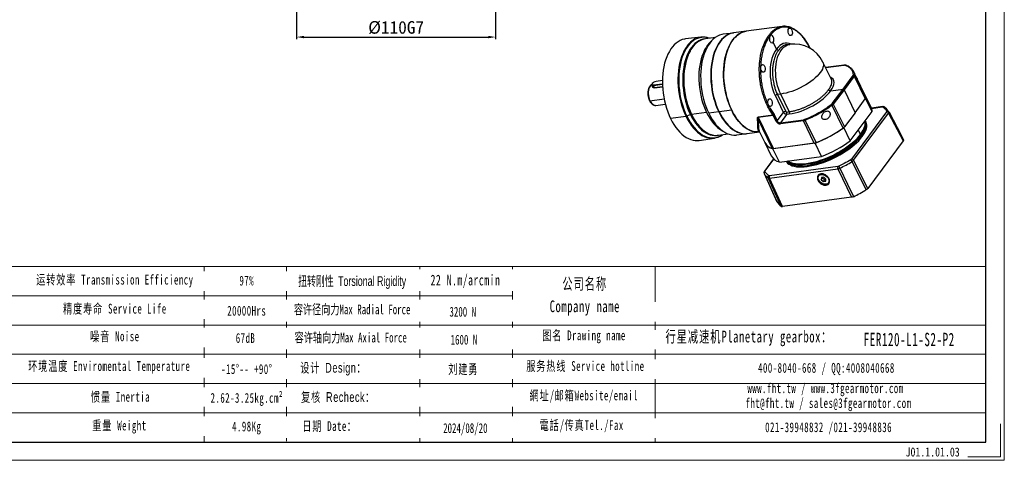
# Model space of a CAD drawing. Header units: millimetres. Extents: x 6153 to 7003, y -664 to -62.
# Tile 6 of 10: x 6459 to 7003, y -664 to -420. Entities that reach past the tile are written whole.
import ezdxf

# ---------------------------------------------------------------- set-up
doc = ezdxf.new("R2010")
doc.units = ezdxf.units.MM
doc.header["$PDSIZE"] = -5
doc.layers.get('0').update_dxf_attribs({"lineweight": 18})
doc.layers.get('Defpoints').update_dxf_attribs({"lineweight": 18})
for name, color, linetype, lineweight in [('6文字层', 3, 'Continuous', 35), ('SLD-0', 7, 'Continuous', 18), ('图框_外框线', 7, 'Continuous', 18), ('尺寸线层', 3, 'Continuous', 18), ('粗实线', 7, 'Continuous', 40)]:
    doc.layers.add(name, color=color, linetype=linetype, lineweight=lineweight)
doc.styles.add('工程字', font='txt')
doc.styles.add('标准', font='txt', dxfattribs={"width": 0.667})
doc.styles.add('样式 1', font='txt', dxfattribs={"width": 0.8})
doc.dimstyles.new('ISO-25', dxfattribs={"dimtxt": 8, "dimasz": 4, "dimexe": 1.25, "dimexo": 0.625, "dimgap": 1.7, "dimtad": 1, "dimtxsty": '工程字', "dimcen": 2, "dimdle": 8, "dimadec": 0, "dimazin": 0, "dimtfac": 1, "dimtmove": 0, "dimatfit": 3, "dimfxl": 1, "dimarcsym": 0})

# ---------------------------------------------------------------- blocks, each defined once
blk = doc.blocks.new('*D16')
at = {"layer": 'Defpoints', "color": 0}
for p in [(6612.05, -393.25), (6722.05, -393.25), (6722.05, -429.36)]:
    blk.add_point(p, dxfattribs=at)
at = {"layer": '尺寸线层', "color": 0, "lineweight": -2}
for p, q in [((6612.05, -393.87), (6612.05, -430.61)), ((6722.05, -393.87), (6722.05, -430.61)), ((6616.05, -429.36), (6718.05, -429.36))]:
    blk.add_line(p, q, dxfattribs=at)
at = {"layer": '尺寸线层', "color": 0}
for points in [[(6616.05, -428.69), (6616.05, -430.03), (6612.05, -429.36)], [(6718.05, -430.03), (6718.05, -428.69), (6722.05, -429.36)]]:
    blk.add_solid(points, dxfattribs=at)
at = {"layer": '尺寸线层', "color": 0, "insert": (6667.05, -424.16), "char_height": 7, "attachment_point": 5, "style": '工程字'}
blk.add_mtext('%%c110G7', dxfattribs=at)
blk = doc.blocks.new('FGR120L1')
at = {"color": 0, "linetype": 'Continuous', "lineweight": 25}
for p, q in [((95.7, 81.6), (81.1, 79.6)), ((137.7, 87.2), (95.7, 81.6)), ((42.7, 74.6), (24.7, 72.5)), ((59.6, 74.2), (47.9, 72.6)), ((52.7, 73.3), (51.9, 73.5)), ((56.1, 71.3), (53.5, 68.6)), ((80.7, 79.5), (68.8, 78)), ((123.7, 76.1), (123.6, 76.3)), ((50.5, 65.2), (53, 67.7)), ((131.2, 60.7), (127.3, 68.7)), ((146.8, 66.2), (143.3, 65.7)), ((143.4, 65.7), (143.3, 65.7)), ((27.9, 54.1), (27.7, 53.7)), ((195.4, 25.1), (185.5, 45.5)), ((210.4, 41.8), (188.7, 38.9)), ((210.1, 41.6), (188.8, 38.7)), ((210.4, 41.8), (210.4, 41.8)), ((212.2, 41.7), (212.2, 41.7)), ((221.2, 34.8), (221.4, 34.5)), ((-2.4, 23.7), (-9.9, 22.7)), ((209.1, 13.6), (220.9, 29.6)), ((222.1, 28.8), (210.3, 12.9)), ((221.5, 34.4), (221.4, 34.5)), ((221.4, 34.5), (221.4, 34.4)), ((222.2, 32.8), (221.5, 34.4)), ((222.1, 28.8), (235, 2.3)), ((235.5, 3.5), (222.5, 30)), ((234.3, 8), (225.8, 25.6)), ((-14.9, 18.6), (-13.6, 16.1)), ((-14.6, 19.9), (-14.8, 19.5)), ((-12.9, 18.6), (-2.4, 20.1)), ((-12.9, 18.1), (-2.4, 19.5)), ((-12.9, 18.6), (-12.9, 18.1)), ((-11.5, 15.2), (-12.9, 18.1)), ((-2.3, 16.5), (-11.7, 15.2)), ((-11.7, 15.2), (-11.5, 15.2)), ((-11.5, 15.2), (-2.3, 16.5)), ((194.6, 11.7), (209.1, 13.6)), ((196.4, -3.3), (209.1, 13.6)), ((210.3, 12.9), (197.6, -4)), ((210.3, 12.9), (223.4, -14.1)), ((-17, 0.1), (-0.5, 2.3)), ((139.4, -13.7), (129.8, 6.1)), ((136.1, 7.9), (132.2, 7.4)), ((132.2, 7.4), (141.9, -12.4)), ((146.1, -12.7), (136.1, 7.9)), ((223.4, -14.1), (235, 2.3)), ((241.9, -7.6), (234.3, 8)), ((235.5, 2.9), (235.2, 2.5)), ((243.1, -12.6), (235.5, 2.9)), ((-10.1, -5.3), (0.9, -3.8)), ((78.7, -11), (64, -12.9)), ((209.1, -31.9), (196.2, -5.4)), ((197.6, -4), (210.6, -30.6)), ((255.5, -6.8), (242.3, -8.6)), ((242.4, -8.9), (255, -7.2)), ((25.2, -18.2), (7.1, -20.8)), ((30.4, -16.2), (26.1, -17.9)), ((30.9, -16.1), (30.4, -16.2)), ((31.4, -15.8), (30.9, -16.1)), ((31.4, -15.8), (31.6, -16)), ((49.3, -13.6), (31.6, -16)), ((63.6, -13), (51.8, -14.6)), ((63.9, -12.8), (63.6, -13)), ((126.6, -56.1), (109.4, -20.7)), ((109.6, -19), (127.2, -16.7)), ((127.3, -16.9), (109.7, -19.2)), ((109.7, -19.2), (127.7, -56.1)), ((130.9, -24.3), (127.3, -16.9)), ((128.4, -16), (132.1, -23.6)), ((132.1, -23.6), (139.4, -13.7)), ((143, -15.9), (135.8, -25.7)), ((135.8, -25.7), (162.7, -22.1)), ((146.1, -15.5), (143, -15.9)), ((143.1, -13.1), (146.1, -12.7)), ((164.9, -22.9), (177.7, -49.1)), ((223.4, -14.1), (210.6, -30.6)), ((217.6, -46.8), (243.1, -12.6)), ((260.1, -13), (219, -68.3)), ((221.4, -69.7), (262.5, -14.4)), ((262.5, -14.4), (279.5, -46.9)), ((279.7, -45.4), (262.9, -13.1)), ((38.6, -27.4), (38.9, -27.7)), ((162.7, -23.5), (135.7, -27.1)), ((175.4, -49.7), (162.7, -23.5)), ((210.4, -30.8), (210.1, -31.3)), ((217.6, -46.8), (210.1, -31.3)), ((226.9, -34.3), (229.4, -39.4)), ((232.6, -34.3), (232.9, -33.8)), ((40.7, -46.4), (58.5, -43.6)), ((63.1, -40.4), (74.7, -38.8)), ((67.4, -35), (70.7, -36.9)), ((84.7, -40), (96.5, -38.4)), ((96.9, -38.3), (111.3, -36.4)), ((111, -35.7), (117.4, -48.9)), ((229.2, -39.9), (229.8, -40.3)), ((229.8, -40.3), (230.5, -41.2)), ((279.8, -45.6), (279.7, -45.4)), ((117.4, -48.9), (125, -64.4)), ((176.5, -49.6), (127, -56.2)), ((134.6, -71.8), (127, -56.2)), ((175.4, -49.7), (127.7, -56.1)), ((184, -65.1), (176.5, -49.6)), ((279.5, -46.9), (238, -102.6)), ((127.7, -68.1), (117.1, -82.4)), ((117.9, -81.9), (128, -68.3)), ((134.6, -71.8), (184, -65.1)), ((203, -77), (123, -87.8)), ((123, -90.5), (203, -79.8)), ((151.2, -73.5), (151.7, -73.7)), ((166.8, -73.9), (166.4, -73.8)), ((203, -79.8), (218.8, -113.1)), ((238, -102.6), (221.4, -69.7)), ((116.7, -84.9), (116.7, -85.1)), ((116.7, -85), (131.6, -118.1)), ((117, -82.5), (117.1, -82.4)), ((138.2, -123.9), (123, -90.5)), ((183.1, -85.6), (183.5, -85.7)), ((183.7, -89.8), (183.5, -92.5)), ((183.5, -92.5), (185.2, -90.2)), ((186.5, -89.4), (183.7, -89.8)), ((185.2, -89.6), (185.2, -90.2)), ((185.2, -90.2), (187.8, -92.5)), ((189.1, -91.7), (186.5, -89.4)), ((188.9, -94.3), (189.1, -91.7)), ((192, -91.3), (192.4, -91.1)), ((180.6, -92.8), (180.5, -92.7)), ((183.5, -92.5), (186.1, -94.7)), ((186.1, -94.7), (187.8, -92.5)), ((186.1, -94.7), (188.9, -94.3)), ((187.8, -92.5), (189.1, -92.3)), ((189.3, -98.9), (189.3, -97.9)), ((218.8, -113.1), (138.2, -123.9))]:
    blk.add_line(p, q, dxfattribs=at)
at = {"color": 0, "linetype": 'Continuous', "lineweight": 25, "flags": 128}
for points in [[(95.7, 81.6), (94.8, 81.4), (92.3, 80.8), (89.8, 79.8), (87.4, 78.5), (85.2, 76.8), (83, 74.8), (80.9, 72.6), (79, 70), (77.3, 67.1), (75.6, 64), (74.2, 60.7), (72.9, 57.1), (71.8, 53.3), (70.9, 49.3), (70.2, 45.2), (69.7, 40.9), (69.4, 36.6), (69.2, 32.1), (69.3, 27.6), (69.6, 23.1), (70.1, 18.5), (70.8, 14), (71.7, 9.6), (72.7, 5.2), (74, 0.9), (75.4, -3.2), (77, -7.3), (78.8, -11.1), (80.6, -14.7), (82.7, -18.1), (84.8, -21.3), (87.1, -24.2), (89.5, -26.8), (91.9, -29.2), (94.4, -31.2), (97, -32.9), (99.6, -34.3), (102.2, -35.4), (104.9, -36.1), (107.5, -36.5), (110.1, -36.5), (111.3, -36.4)], [(78.7, -11), (76.9, -7), (75.3, -2.9), (73.9, 1.3), (72.6, 5.7), (71.5, 10.2), (70.7, 14.8), (70, 19.4), (69.5, 24.1), (69.3, 28.7), (69.3, 33.3), (69.4, 37.8), (69.8, 42.3), (70.4, 46.6), (71.2, 50.8), (72.2, 54.8), (73.4, 58.6), (74.8, 62.1), (76.4, 65.5), (78.1, 68.5), (80, 71.3), (82, 73.8), (84.2, 76), (86.5, 77.8), (88.8, 79.3), (91.3, 80.4), (93.9, 81.2), (95.7, 81.6)], [(24.7, 72.5), (23.3, 72.3), (20.8, 71.7), (18.3, 70.7), (15.9, 69.3), (13.6, 67.7), (11.4, 65.7), (9.4, 63.4), (7.4, 60.8), (5.7, 57.9), (4, 54.8), (2.6, 51.4), (1.3, 47.8), (0.2, 44), (-0.7, 40), (-1.5, 35.9), (-2, 31.6), (-2.3, 27.2), (-2.4, 22.7), (-2.3, 18.2), (-2.1, 13.6), (-1.6, 9), (-0.9, 4.5), (0, 0), (1.1, -4.4), (2.3, -8.7), (3.8, -12.9), (5.4, -17), (7.1, -20.8)], [(47.3, 72.5), (44.9, 72.1), (42.5, 71.4), (40.1, 70.3), (37.8, 68.8), (35.6, 67.1), (33.6, 65), (31.6, 62.6), (29.8, 60), (28.1, 57), (26.7, 53.8), (25.3, 50.4), (24.2, 46.8), (23.2, 43), (22.5, 39), (21.9, 34.8), (21.5, 30.6), (21.3, 26.2), (21.4, 21.8), (21.6, 17.4), (22.1, 13), (22.7, 8.5), (23.5, 4.1), (24.5, -0.2), (25.8, -4.4), (27.1, -8.5), (28.7, -12.4), (30.4, -16.2)], [(47.1, 72.5), (45.4, 72.2), (43, 71.4), (40.6, 70.3), (38.3, 68.9), (36.1, 67.1), (34.1, 65.1), (32.1, 62.7), (30.3, 60), (28.6, 57.1), (27.2, 53.9), (25.8, 50.5), (24.7, 46.8), (23.7, 43), (23, 39), (22.4, 34.9), (22, 30.6), (21.8, 26.3), (21.9, 21.9), (22.1, 17.5), (22.6, 13), (23.2, 8.6), (24, 4.2), (25, -0.1), (26.3, -4.3), (27.6, -8.4), (29.2, -12.3), (30.9, -16.1)], [(47.9, 72.6), (46.2, 72.3), (43.7, 71.5), (41.3, 70.4), (39, 69), (36.9, 67.3), (34.8, 65.2), (32.8, 62.8), (31, 60.1), (29.4, 57.2), (27.9, 54), (26.6, 50.6), (25.4, 46.9), (24.5, 43.1), (23.7, 39.1), (23.1, 35), (22.7, 30.7), (22.6, 26.4), (22.6, 22), (22.8, 17.6), (23.3, 13.1), (23.9, 8.7), (24.7, 4.3), (25.8, 0), (27, -4.2), (28.4, -8.3), (29.9, -12.2), (31.6, -16)], [(51.9, 73.5), (51.9, 73.5), (49.2, 74.2), (46.5, 74.5), (43.9, 74.4), (41.2, 74), (38.7, 73.2), (36.2, 72.1), (33.8, 70.6), (31.5, 68.7), (29.4, 66.6), (27.4, 64.1)], [(68.8, 78), (67, 77.6), (64.4, 76.8), (61.9, 75.7), (59.5, 74.2), (57.2, 72.3), (55.1, 70.2), (53, 67.7)], [(80.9, 79.6), (78.8, 79.2), (76.2, 78.4), (73.8, 77.3), (71.4, 75.8), (69.1, 73.9), (66.9, 71.8), (64.9, 69.3), (63, 66.5), (61.3, 63.4), (59.7, 60.1), (58.3, 56.5), (57.1, 52.7), (56.1, 48.7), (55.3, 44.6), (54.7, 40.3), (54.3, 35.8), (54.2, 31.3), (54.2, 26.7), (54.4, 22.1), (54.9, 17.4), (55.6, 12.8), (56.4, 8.2), (57.5, 3.7), (58.8, -0.7), (60.2, -4.9), (61.8, -9.1), (63.6, -13)], [(81.1, 79.6), (79.2, 79.3), (76.6, 78.5), (74.2, 77.3), (71.8, 75.8), (69.5, 74), (67.3, 71.8), (65.3, 69.3), (63.4, 66.6), (61.7, 63.5), (60.1, 60.2), (58.7, 56.6), (57.5, 52.8), (56.5, 48.8), (55.7, 44.6), (55.1, 40.3), (54.7, 35.9), (54.6, 31.3), (54.6, 26.7), (54.9, 22.1), (55.3, 17.5), (56, 12.8), (56.8, 8.3), (57.9, 3.8), (59.2, -0.6), (60.6, -4.9), (62.2, -9), (64, -12.9)], [(26.5, 64.2), (24.6, 61.4), (22.8, 58.4), (21.3, 55), (19.9, 51.4), (18.7, 47.6), (17.7, 43.6), (16.9, 39.5), (16.3, 35.1), (15.9, 30.7), (15.7, 26.2), (15.8, 21.6), (16, 16.9), (16.5, 12.3), (17.1, 7.6), (18, 3), (19.1, -1.5), (20.3, -5.9), (21.8, -10.1), (23.4, -14.3), (25.2, -18.2)], [(27.4, 64.1), (25.5, 61.3), (23.8, 58.3), (22.2, 55), (20.8, 51.4), (19.6, 47.6), (18.6, 43.6), (17.8, 39.5), (17.2, 35.2), (16.8, 30.7), (16.7, 26.2), (16.7, 21.6), (17, 17), (17.4, 12.4), (18.1, 7.8), (18.9, 3.2), (20, -1.3), (21.3, -5.7), (22.7, -9.9), (24.3, -14), (26.1, -17.9)], [(30.1, 58.6), (29.9, 58.2), (28.3, 55.1), (26.9, 51.7), (25.6, 48.1), (24.6, 44.2), (23.7, 40.2), (23.1, 36.1), (22.7, 31.8), (22.4, 27.4), (22.4, 22.9), (22.6, 18.4), (23, 13.9), (23.6, 9.4), (24.5, 4.9), (25.5, 0.5), (26.7, -3.8), (28.1, -8), (29.7, -12), (31.4, -15.8)], [(50.5, 65.2), (48.7, 62.5), (47, 59.6), (45.6, 56.4), (44.2, 53), (43.1, 49.3), (42.1, 45.5), (41.4, 41.5), (40.8, 37.4), (40.4, 33.1), (40.2, 28.8), (40.3, 24.4), (40.5, 19.9), (41, 15.5), (41.6, 11.1), (42.4, 6.7), (43.4, 2.4), (44.7, -1.8), (46, -5.9), (47.6, -9.9), (49.3, -13.6)], [(53, 67.7), (51.2, 64.9), (49.4, 61.8), (47.9, 58.5), (46.5, 54.9), (45.3, 51.1), (44.3, 47.2), (43.5, 43), (42.9, 38.7), (42.5, 34.2), (42.3, 29.7), (42.4, 25.1), (42.6, 20.5), (43.1, 15.8), (43.7, 11.2), (44.6, 6.6), (45.7, 2.1), (46.9, -2.3), (48.4, -6.5), (50, -10.6), (51.8, -14.6)], [(53.5, 68.6), (52.5, 67.5), (50.5, 65.2)], [(136.1, 7.9), (134.7, 11), (133.4, 14.3), (132.4, 17.7), (131.5, 21.3), (130.9, 24.9), (130.4, 28.5), (130.2, 32.2), (130.1, 35.8), (130.3, 39.4), (130.6, 42.8), (131.2, 46.2), (132, 49.3), (132.9, 52.3), (134.1, 55), (135.4, 57.5), (136.9, 59.8), (138.5, 61.7), (140.2, 63.3), (142.1, 64.6), (144, 65.5), (146, 66.1), (146.8, 66.2)], [(27.7, 53.7), (26.9, 51.6), (25.7, 48), (24.6, 44.2), (23.8, 40.2), (23.1, 36), (22.7, 31.8), (22.5, 27.4), (22.5, 22.9), (22.7, 18.4), (23.1, 13.9), (23.7, 9.4), (24.5, 4.9), (25.5, 0.5), (26.7, -3.8), (28.1, -7.9), (29.7, -11.9), (31.4, -15.8)], [(185.5, 45.5), (186, 44.2), (186.2, 42.6), (186.1, 40.9), (185.6, 39.1), (184.9, 37.2), (183.8, 35.2), (182.4, 33.2), (180.7, 31.1), (178.7, 29), (176.5, 26.8), (174, 24.8), (171.3, 22.7), (168.5, 20.7), (165.4, 18.8), (162.3, 17), (159, 15.3), (155.7, 13.8), (152.3, 12.3), (149, 11.1), (145.6, 10), (142.3, 9.1), (139.1, 8.4), (136.1, 7.9)], [(-16.7, 17.3), (-17.6, 16), (-18.2, 14.3), (-18.7, 12.4), (-19, 10.4), (-19, 8.3), (-18.8, 6.1), (-18.4, 4), (-17.8, 1.9), (-17, 0.1)], [(-14.9, 19), (-15.8, 18.4), (-16.7, 17.3)], [(-14.8, 19.5), (-14.9, 19.1), (-14.9, 18.7), (-14.7, 18.4), (-14.5, 18.2), (-14.1, 18.1), (-13.5, 18), (-12.9, 18.1)], [(-14.4, 20.3), (-14.6, 19.9), (-14.7, 19.5), (-14.7, 19.2), (-14.6, 19), (-14.3, 18.8), (-13.9, 18.6), (-13.5, 18.6), (-12.9, 18.6)], [(-17, 0.1), (-16.1, -1.6), (-15, -3), (-13.8, -4.1), (-12.6, -4.9), (-11.3, -5.3), (-10.1, -5.3)], [(111.3, -36.4), (110.8, -36.5), (108.1, -36.5), (105.5, -36.2), (102.8, -35.6), (100.1, -34.5), (97.4, -33.2), (94.7, -31.5), (92.2, -29.4), (89.7, -27), (87.2, -24.4), (84.9, -21.4), (82.7, -18.2), (80.6, -14.7), (78.7, -11)], [(7.1, -20.8), (9, -24.5), (11, -27.9), (13.2, -31.1), (15.5, -34.1), (17.9, -36.7), (20.3, -39.1), (22.8, -41.2), (25.4, -42.9), (28.1, -44.3), (30.7, -45.4), (33.4, -46.2), (36, -46.5), (38.6, -46.6), (40.7, -46.4)], [(25.2, -18.2), (27.1, -21.9), (29.2, -25.4), (31.4, -28.7), (33.7, -31.6), (36.2, -34.3), (38.7, -36.7), (41.3, -38.7), (43.9, -40.5), (46.6, -41.8), (49.3, -42.9), (52, -43.5), (54.4, -43.8)], [(26.1, -17.9), (28, -21.6), (30.1, -25.1), (32.3, -28.4), (34.6, -31.3), (37, -34), (39.5, -36.3), (42.1, -38.4), (44.7, -40.1), (47.4, -41.5), (50.1, -42.5), (52.8, -43.1), (55.5, -43.4), (58.1, -43.4), (60.7, -42.9), (63.3, -42.2), (65.8, -41), (67.9, -39.7)], [(30.4, -16.2), (32.2, -19.7), (34.2, -23.1), (36.3, -26.2), (38.6, -29), (40.9, -31.6), (43.3, -33.8), (45.8, -35.8), (48.3, -37.5), (50.9, -38.8), (53.4, -39.7), (56, -40.4), (58.6, -40.7), (61.2, -40.6), (62.5, -40.4)], [(30.9, -16.1), (32.7, -19.6), (34.7, -23), (36.8, -26.1), (39.1, -28.9), (41.4, -31.5), (43.8, -33.8), (46.3, -35.7), (48.8, -37.4), (51.3, -38.7), (53.9, -39.7), (56.5, -40.3), (59.1, -40.6), (61.6, -40.5), (62.2, -40.4)], [(31.6, -16), (33.5, -19.6), (35.5, -22.9), (37.6, -26), (39.8, -28.8), (42.1, -31.4), (44.5, -33.7), (47, -35.6), (49.5, -37.3), (52.1, -38.6), (54.7, -39.6), (57.3, -40.2), (59.8, -40.5), (62.4, -40.4), (63.1, -40.4)], [(49.3, -13.6), (51.1, -17.2), (53.1, -20.5), (55.2, -23.6), (57.5, -26.5), (59.8, -29), (62.2, -31.3), (64.7, -33.3), (67.2, -34.9), (67.4, -35)], [(51.8, -14.6), (53.7, -18.3), (55.8, -21.8), (58, -25), (60.3, -28), (62.7, -30.6), (65.2, -33), (67.8, -35.1), (70.5, -36.8), (73.1, -38.2), (75.8, -39.2), (78.5, -39.8), (81.2, -40.1), (83.9, -40.1), (84.7, -40)], [(63.6, -13), (65.5, -16.7), (67.6, -20.2), (69.8, -23.4), (72.1, -26.4), (74.6, -29.1), (77.1, -31.4), (79.7, -33.5), (82.3, -35.2), (85, -36.6), (87.7, -37.6), (90.4, -38.3), (93.1, -38.5), (95.7, -38.5), (96.7, -38.4)], [(64, -12.9), (65.9, -16.6), (68, -20.1), (70.2, -23.4), (72.6, -26.3), (75, -29), (77.5, -31.4), (80.1, -33.4), (82.7, -35.1), (85.4, -36.5), (88.1, -37.5), (90.8, -38.2), (93.5, -38.5), (96.1, -38.4), (96.9, -38.3)], [(262.9, -13.1), (262.4, -12.4), (262.4, -12.2)], [(262.9, -13.1), (272.3, -31.2), (279.8, -45.6)], [(166.8, -73.9), (170.4, -73.3), (174.1, -72.6), (177.9, -71.6), (181.8, -70.4), (185.7, -69.1), (189.6, -67.6), (193.5, -65.9), (197.4, -64.1), (201.2, -62.2), (204.9, -60.1), (208.5, -57.9), (212, -55.7), (215.3, -53.3), (218.3, -50.9), (221.2, -48.5), (223.8, -46), (226.2, -43.6), (228.3, -41.1), (230.1, -38.7), (231.6, -36.3), (232.6, -34.3)], [(167.1, -76.9), (170.7, -76.3), (174.4, -75.6), (178.2, -74.6), (182.1, -73.5), (186.1, -72.1), (190, -70.6), (194, -69), (197.9, -67.2), (201.7, -65.3), (205.5, -63.2), (209.2, -61), (212.7, -58.8), (216, -56.5), (219.2, -54.1), (222.2, -51.6), (224.9, -49.2), (227.4, -46.7), (229.6, -44.2), (231.6, -41.8), (233.2, -39.4), (234.6, -37), (235.7, -34.7), (236.4, -32.5), (236.8, -30.4), (236.9, -28.4), (236.6, -26.6), (236.1, -24.9), (235.2, -23.3), (235.1, -23.3)], [(234.3, -24.4), (234.5, -25.8), (234.6, -27.8), (234.2, -29.9), (233.5, -32.2), (232.5, -34.5), (231.1, -37), (229.4, -39.4)], [(234.4, -24.3), (234.7, -25.1), (235, -26.9), (234.9, -28.9), (234.6, -31), (233.9, -33.2), (232.8, -35.5), (231.5, -37.8), (229.8, -40.3)], [(230.5, -41.2), (232.2, -38.7), (233.6, -36.3), (234.6, -33.9), (235.3, -31.7), (235.6, -29.5), (235.6, -27.5), (235.3, -25.8)], [(235.3, -25.8), (235.2, -25.6), (234.6, -24.1)], [(229.8, -40.3), (227.9, -42.7), (225.6, -45.2), (223.1, -47.7), (220.3, -50.2), (217.3, -52.6), (214.1, -55), (210.7, -57.3), (207.1, -59.6), (203.4, -61.7), (199.6, -63.7), (195.7, -65.6), (191.8, -67.4), (187.8, -69), (183.9, -70.4), (179.9, -71.7), (176.1, -72.8), (172.3, -73.7), (168.6, -74.3), (165.1, -74.8), (161.7, -75.1), (158.5, -75.1), (155.6, -75), (152.8, -74.6), (150.4, -74), (148.2, -73.3), (146.3, -72.3), (144.7, -71.1), (144, -70.5)], [(229.2, -39.9), (227.3, -42.3), (225, -44.8), (222.5, -47.3), (219.8, -49.7), (216.8, -52.1), (213.6, -54.5), (210.3, -56.8), (206.8, -59), (203.1, -61.1), (199.3, -63.2), (195.5, -65), (191.6, -66.8), (187.6, -68.4), (183.7, -69.8), (179.8, -71), (176, -72.1), (172.2, -73), (168.6, -73.6), (165.1, -74.1), (161.8, -74.4), (158.6, -74.4), (155.7, -74.3), (153, -73.9), (151.7, -73.7)], [(229.4, -39.4), (227.4, -42), (225.1, -44.5), (222.5, -47.1), (219.6, -49.6), (216.5, -52.1), (213.1, -54.6), (209.6, -56.9), (205.9, -59.2), (202.1, -61.4), (198.2, -63.5), (194.2, -65.4), (190.1, -67.1), (186, -68.7), (181.9, -70.1), (177.9, -71.4), (174, -72.4), (170.1, -73.2), (166.4, -73.8)], [(167.2, -75.7), (170.9, -75.1), (174.8, -74.3), (178.7, -73.2), (182.8, -72), (186.9, -70.6), (191, -69), (195, -67.2), (199.1, -65.3), (203, -63.3), (206.9, -61.1), (210.6, -58.8), (214.1, -56.4), (217.5, -53.9), (220.6, -51.4), (223.5, -48.9), (226.1, -46.3), (228.4, -43.7), (230.5, -41.2)], [(142.3, -70.7), (142.9, -71.6), (144.1, -73), (145.6, -74.2), (147.4, -75.2), (149.5, -76.1), (151.9, -76.7), (154.5, -77.2), (157.3, -77.4), (160.4, -77.4), (163.7, -77.3), (167.1, -76.9)], [(143.5, -70.6), (144, -71.2), (145.4, -72.5), (147.1, -73.7), (149.2, -74.6), (151.6, -75.3), (154.2, -75.9), (157.1, -76.1), (160.3, -76.2), (163.6, -76.1), (167.2, -75.7)], [(166.4, -73.8), (162.9, -74.2), (159.5, -74.3), (156.4, -74.2), (153.5, -74), (150.8, -73.4), (148.5, -72.7), (146.4, -71.8), (144.7, -70.6), (144.5, -70.5)], [(205.4, -79), (214.2, -97.6), (221.2, -112.3)], [(236.2, -104.1), (226.9, -85.7), (219.6, -71.2)], [(116.7, -85.1), (125.1, -103.5), (131.7, -118.2)], [(136.5, -123.7), (127.9, -104.9), (121.3, -90.3)], [(180.6, -92.8), (180.1, -91.5), (180, -90.3), (180.1, -89.1), (180.6, -88.1), (181.3, -87.2), (182.3, -86.7), (183.5, -86.3), (184.9, -86.3), (186.3, -86.6), (187.7, -87.1), (189, -87.9), (190.3, -88.9), (191.3, -90), (192, -91.3)], [(192, -91.3), (192.5, -92.6), (192.7, -93.9), (192.5, -95), (192.1, -96.1), (191.3, -96.9), (190.3, -97.5), (189.1, -97.8), (187.8, -97.8), (186.3, -97.6), (184.9, -97), (183.6, -96.2), (182.4, -95.2), (181.4, -94.1), (180.6, -92.8)]]:
    blk.add_lwpolyline(points, dxfattribs=at)
at = {"color": 0, "linetype": 'Continuous', "lineweight": 25}
for centre, radius, start, end in [((47.4, 49.8), 25.5, 109.6882, 145.3728), ((44.9, 55.2), 19.4, 83.9846, 108.0597), ((26.7, 62.2), 2.04, 69.985, 95.5492), ((151.8, 29.1), 37.5, 25.9382, 97.6432), ((210.5, 41.4), 0.395, 101.3653, 145.032), ((212, 40.9), 0.798, 74.6513, 126.4279), ((221, 28.3), 1.24, 25.4134, 94.4923), ((221.6, 29.6), 1.03, 28.4664, 112.7737), ((-16.7, 16.8), 0.579, 95.2884, 142.5423), ((-8.8, 15.4), 7.35, 98.4389, 138.7495), ((132.8, 3.3), 4.11, 98.5188, 138.2515), ((223.7, 2.9), 11.7, 2.9534, 25.72), ((223.6, 2.8), 11.9, 0.5075, 25.6217), ((233.5, 3.5), 2.01, 320.796, 358.5183), ((194.2, -6.3), 2.16, 24.7711, 61.1168), ((196.5, -4.6), 1.3, 26.7604, 92.1514), ((231.2, -12.7), 11.9, 0.5075, 25.6217), ((255.7, -7.6), 0.803, 101.3711, 146.3208), ((256.8, -8.8), 1.78, 54.5246, 123.0256), ((82.9, 8.1), 56.7, 204.9235, 224.2341), ((87.9, 11.2), 62.6, 205.5202, 218.0585), ((108.7, -21.4), 1, 49.179, 79.3909), ((108.7, -19.7), 1.14, 25.6425, 36.8787), ((126.3, -17.4), 1.14, 25.7549, 36.9904), ((126.3, -17.4), 1.14, 25.6425, 36.8787), ((142.5, -16.5), 4.11, 98.5188, 138.2515), ((140.5, -14.5), 2.94, 331.5836, 27.2315), ((143.5, -14.1), 2.94, 331.5836, 27.2315), ((164, -22.8), 1.47, 151.5836, 207.2315), ((168.8, -20.8), 4.4, 190.4933, 207.7611), ((260.3, -15.6), 2.54, 27.1365, 93.3612), ((261.2, -14.1), 1.91, 30.314, 118.7427), ((130.6, -22.3), 2.05, 278.5188, 318.2515), ((137.1, -26.4), 1.47, 151.5836, 207.2315), ((121.5, 91.3), 151.2, 291.3279, 305.8605), ((121.3, 91.7), 151.6, 291.8249, 305.3907), ((205.1, -26.1), 7.13, 304.7532, 320.8383), ((203.9, -20.7), 31.8, 322.7124, 334.54), ((55.5, -24.4), 19.4, 266.5318, 290.6316), ((130.4, -41.7), 14.8, 208.8739, 255.0778), ((130.6, -41.6), 15, 209.0722, 256.3443), ((127.2, -53.7), 2.48, 254.6558, 279.8773), ((174, -40.3), 9.5, 278.4176, 292.4437), ((129, 75.7), 151.2, 291.3279, 305.8605), ((138.1, -57.1), 15, 209.0722, 256.3443), ((213.1, -74.2), 7.13, 24.5896, 45.7418), ((219.1, -70.9), 2.54, 27.1365, 93.3612), ((160, -32.8), 41.6, 258.5986, 279.4867), ((165.9, -76.2), 1.42, 330.3441, 21.8333), ((205.6, -78.5), 2.91, 150.7944, 206.534), ((94.3, -132.8), 123.4, 25.852, 27.0593), ((120.1, 94.4), 193.2, 296.199, 300.9894), ((118.5, -84.3), 1.93, 113.8126, 201.5076), ((130.3, -77.8), 15.4, 208.1071, 234.0511), ((118, -83.1), 1.16, 95.333, 142.1216), ((123.2, -89.5), 2.11, 119.9862, 201.6475), ((125.6, -89.2), 2.91, 150.7944, 206.534), ((135.2, 63.4), 195.7, 296.084, 301.1044), ((145.5, -110.9), 15.6, 207.4918, 234.6664)]:
    blk.add_arc(centre, radius, start, end, dxfattribs=at)
for centre, major_axis, ratio in [((147.2, 80.9), (-0.65, 4.45), 0.555522), ((115.3, 38), (-0.55, 4.47), 0.58035), ((123.6, -2), (-0.55, 4.47), 0.58035)]:
    blk.add_ellipse(centre, major_axis=major_axis, ratio=ratio, dxfattribs=at)
for centre, major_axis, ratio, start_param, end_param in [((125.5, 72.4), (-0.55, 4.47), 0.58035, 0.53348, 3.675073), ((125.5, 72.4), (-0.65, 4.45), 0.555522, 3.662941, 6.804533), ((146.9, 28.4), (-4.8, 39.2), 0.58035, 0.534364, 2.104276), ((146.9, 28.4), (-5.7, 39.1), 0.555522, 5.956095, 6.80365), ((168.7, 58.6), (-0.65, 4.45), 0.555522, 5.411907, 6.399718), ((208.4, 39.4), (3.62, 1.71), 0.401591, 0.396357, 0.901717), ((162.3, 7.3), (35.7, 16.9), 0.401591, 5.61499, 6.605754), ((217.6, 29.1), (3.62, 1.71), 0.401591, 5.640286, 6.118332), ((162.4, 7.4), (35.3, 17.7), 0.426418, 4.033396, 5.603308), ((209.5, 12.8), (0.802, -0.597), 0.711659, 0.94104, 2.51138), ((193.2, -3.7), (3.58, 1.79), 0.426418, 5.099966, 5.578012), ((142.7, -12.3), (0.802, -0.597), 0.711514, 4.082762, 5.653254), ((164.4, -19.8), (3.58, 1.79), 0.426418, 4.033396, 4.538756), ((134.2, -23.8), (3.21, -2.39), 0.711514, 4.082762, 5.653254)]:
    blk.add_ellipse(centre, major_axis=major_axis, ratio=ratio, start_param=start_param, end_param=end_param, dxfattribs=at)
for points, knots in [([(122.4, 77), (123.2, 78), (124.8, 80.1), (127.4, 82.5), (130.4, 84.7), (133.8, 86.4), (136.5, 87), (137.7, 87.2)], [0, 0, 0, 0, 0.186181, 0.364798, 0.53585, 0.778151, 1, 1, 1, 1]), ([(170.5, 61.4), (169.9, 62.6), (168.4, 65.7), (165.7, 70.1), (162.4, 74.5), (158.9, 78.2), (155.3, 81.3), (151.5, 83.8), (147.7, 85.5), (143.9, 86.4), (140.2, 86.6), (136.5, 86), (132.9, 84.7), (129.6, 82.6), (126.4, 79.9), (124.5, 77.5), (123.6, 76.3)], [0, 0, 0, 0, 0.050236, 0.123289, 0.196343, 0.269397, 0.342452, 0.415509, 0.488566, 0.561625, 0.634685, 0.707747, 0.780809, 0.853872, 0.926936, 1, 1, 1, 1]), ([(170.9, 61.2), (170.3, 62.4), (169.2, 64.7), (167.5, 67.6), (166, 69.9), (164.6, 72), (163.2, 73.8), (161.8, 75.5), (159.8, 77.7), (157.3, 80.1), (154.3, 82.5), (151.6, 84.2), (149.2, 85.4), (147, 86.3), (144.3, 87), (141.2, 87.5), (138.9, 87.3), (137.7, 87.2)], [0, 0, 0, 0, 0.072691, 0.133371, 0.183359, 0.2305, 0.274821, 0.318869, 0.367588, 0.452901, 0.543426, 0.63282, 0.685925, 0.744212, 0.815932, 0.901199, 1, 1, 1, 1]), ([(51.7, 73.6), (51.2, 73.8), (49.8, 74.2), (48.3, 74.5), (47.3, 74.6), (47.2, 74.6)], [0, 0, 0, 0, 0.337181, 0.91829, 1, 1, 1, 1]), ([(127.2, -16.7), (126.1, -15.2), (124, -12.2), (121.1, -7.1), (118.4, -1.5), (116.2, 4.5), (114.3, 10.9), (113.1, 16.1), (112.4, 19.8), (112.1, 22.1), (111.8, 24.4), (111.5, 26.7), (111.3, 29), (111.1, 32.2), (111, 36.4), (111.1, 41.8), (111.6, 47.5), (112.6, 53.6), (114, 59.8), (115.9, 65.2), (117.9, 69.8), (120, 73.6), (121.6, 75.9), (122.4, 77)], [0, 0, 0, 0, 0.060784, 0.122055, 0.183813, 0.246059, 0.308792, 0.372013, 0.393206, 0.414453, 0.435755, 0.457111, 0.478521, 0.499985, 0.545309, 0.595541, 0.650679, 0.710723, 0.775671, 0.845522, 0.894834, 0.946327, 1, 1, 1, 1]), ([(123.6, 76.3), (122.7, 75), (120.8, 72.3), (118.4, 67.6), (116.3, 62.4), (114.7, 56.8), (113.5, 50.8), (112.7, 44.4), (112.4, 37.9), (112.5, 31.3), (113.1, 24.6), (114.1, 18), (115.5, 11.5), (117.4, 5.2), (119.6, -0.8), (122.2, -6.3), (125.1, -11.5), (127.3, -14.5), (128.4, -16)], [0, 0, 0, 0, 0.062505, 0.125011, 0.187515, 0.250019, 0.312522, 0.375024, 0.437525, 0.500025, 0.562524, 0.625022, 0.687519, 0.750016, 0.812512, 0.875008, 0.937504, 1, 1, 1, 1]), ([(122.4, 77), (122.5, 77), (122.7, 77), (122.9, 76.9), (123.1, 76.8), (123.3, 76.6), (123.5, 76.5), (123.6, 76.3), (123.6, 76.3)], [0, 0, 0, 0, 0.239235, 0.368014, 0.49953, 0.738849, 0.868569, 1, 1, 1, 1]), ([(133.6, 59.3), (132.9, 58.4), (131.7, 56.6), (130.1, 53.4), (128.9, 50.2), (128, 47.3), (127.5, 44.8), (127.1, 42.7), (126.8, 40.8), (126.6, 38.9), (126.5, 37.1), (126.4, 34.6), (126.4, 31.5), (126.7, 27.7), (127.1, 24), (127.9, 20), (129, 15.7), (130.4, 11.4), (131.6, 8.7), (132.2, 7.4)], [0, 0, 0, 0, 0.079953, 0.154922, 0.224907, 0.289907, 0.330479, 0.368833, 0.404969, 0.438888, 0.470588, 0.50007, 0.565566, 0.630206, 0.69399, 0.756918, 0.839465, 0.920492, 1, 1, 1, 1]), ([(131.2, 60.7), (131.3, 60.5), (131.5, 60.2), (131.9, 59.9), (132.3, 59.6), (132.9, 59.3), (133.4, 59.3), (133.6, 59.3)], [0, 0, 0, 0, 0.242826, 0.371038, 0.500187, 0.74975, 1, 1, 1, 1]), ([(143.3, 65.7), (142.8, 65.6), (141.6, 65.5), (139.7, 64.7), (137.6, 63.5), (135.5, 61.8), (134.3, 60.2), (133.6, 59.3)], [0, 0, 0, 0, 0.136115, 0.329804, 0.53835, 0.76175, 1, 1, 1, 1]), ([(212.2, 41.7), (211.9, 41.7), (211.4, 41.9), (210.7, 41.8), (210.4, 41.8)], [0, 0, 0, 0, 0.570661, 1, 1, 1, 1]), ([(221.2, 30.5), (221.1, 31.7), (220.7, 34.2), (218.7, 37.3), (215.8, 39.8), (212.9, 41), (211.5, 41.5)], [0, 0, 0, 0, 0.250008, 0.50001, 0.750008, 1, 1, 1, 1]), ([(221.2, 34.8), (221, 35.2), (220.5, 36), (219.7, 37.1), (218.6, 38.2), (217.1, 39.3), (215.1, 40.6), (213.2, 41.3), (212.2, 41.7)], [0, 0, 0, 0, 0.104156, 0.242221, 0.372247, 0.536186, 0.745392, 1, 1, 1, 1]), ([(192.1, 13.1), (192.8, 14), (194, 15.6), (195.1, 17.9), (195.8, 20), (196.1, 21.5), (196.1, 22.8), (195.9, 23.7), (195.7, 24.5), (195.5, 24.9), (195.4, 25.1)], [0, 0, 0, 0, 0.186363, 0.361111, 0.524241, 0.67575, 0.77032, 0.85972, 0.943951, 1, 1, 1, 1]), ([(221.4, 34.4), (221.7, 33.8), (222.3, 32.5), (222.5, 31), (222.5, 30)], [0, 0, 0, 0, 0.40526, 1, 1, 1, 1]), ([(224.2, 28.5), (224, 28.8), (223.8, 29.4), (223.2, 30.6), (222.7, 31.9), (222.4, 32.5), (222.2, 32.8)], [0, 0, 0, 0, 0.169126, 0.345617, 0.691621, 1, 1, 1, 1]), ([(224.3, 28.1), (224.5, 27.8), (225, 27), (225.5, 26.1), (225.9, 25.4), (225.9, 25.1), (225.7, 25.4), (225.3, 26.1), (225, 26.8), (224.6, 27.6), (224.3, 28.2), (224.2, 28.5)], [0, 0, 0, 0, 0.084617, 0.237101, 0.389299, 0.542288, 0.69436, 0.770833, 0.847519, 0.924687, 1, 1, 1, 1]), ([(-17.1, 17.1), (-17.4, 16.7), (-17.9, 15.9), (-18.6, 14.5), (-19.1, 12.8), (-19.3, 10.9), (-19.5, 9), (-19.4, 7), (-19.1, 5), (-18.6, 3.1), (-18.1, 1.5), (-17.7, 0.6), (-17.5, 0.2)], [0, 0, 0, 0, 0.095161, 0.199414, 0.304297, 0.409052, 0.513564, 0.617887, 0.722134, 0.826434, 0.930885, 1, 1, 1, 1]), ([(-14.9, 19), (-15, 19), (-15.4, 18.8), (-16.2, 18.2), (-16.8, 17.6), (-17.1, 17.1), (-17.1, 17.1)], [0, 0, 0, 0, 0.080506, 0.51866, 0.967118, 1, 1, 1, 1]), ([(-11.7, 15.2), (-11.9, 15.2), (-12.4, 15.1), (-13.2, 15.3), (-13.9, 15.8), (-14.1, 16.5), (-14, 16.9), (-14, 16.9)], [0, 0, 0, 0, 0.161804, 0.322246, 0.6426, 0.962514, 1, 1, 1, 1]), ([(-11.5, 15.2), (-11.8, 15.2), (-12.2, 15.2), (-12.9, 15.4), (-13.5, 15.7), (-13.6, 16.1), (-13.6, 16.1)], [0, 0, 0, 0, 0.220909, 0.439755, 0.876843, 1, 1, 1, 1]), ([(146.1, -12.7), (147.4, -12.5), (150, -12.1), (154.2, -11), (158.2, -9.8), (162, -8.4), (164.7, -7.2), (166.8, -6.3), (168.2, -5.6), (169.5, -4.9), (170.9, -4.2), (172.8, -3.1), (175.5, -1.6), (178.8, 0.6), (182.1, 3), (185, 5.4), (187.6, 7.8), (190.1, 10.4), (191.4, 12.2), (192.1, 13.1)], [0, 0, 0, 0, 0.079509, 0.160538, 0.243088, 0.306018, 0.369804, 0.395568, 0.421469, 0.447507, 0.473682, 0.499995, 0.561159, 0.631189, 0.710079, 0.775081, 0.84507, 0.920043, 1, 1, 1, 1]), ([(192.1, 13.1), (192.1, 13.1), (192.3, 12.9), (192.6, 12.4), (193.1, 12.1), (193.5, 11.8), (194, 11.7), (194.3, 11.7), (194.6, 11.7)], [0, 0, 0, 0, 0.034327, 0.258345, 0.499196, 0.628663, 0.757086, 1, 1, 1, 1]), ([(-17.5, 0.2), (-17.3, -0.1), (-16.9, -0.9), (-16.1, -2.2), (-15, -3.4), (-13.9, -4.4), (-12.6, -5), (-11.4, -5.3), (-10.6, -5.3), (-10.3, -5.3)], [0, 0, 0, 0, 0.083455, 0.241966, 0.401318, 0.561104, 0.719761, 0.87495, 1, 1, 1, 1]), ([(164.5, -21.6), (167.2, -20.5), (172.7, -18.1), (180.7, -13.9), (188.3, -9.3), (193, -6), (195.3, -4.4)], [0, 0, 0, 0, 0.249992, 0.49999, 0.749992, 1, 1, 1, 1]), ([(196.2, -5.4), (194.5, -6.6), (191.2, -9), (185.9, -12.3), (179.8, -15.9), (172.8, -19.5), (167.5, -21.8), (164.9, -22.9)], [0, 0, 0, 0, 0.179772, 0.354316, 0.52363, 0.767691, 1, 1, 1, 1]), ([(255, -7.2), (255.2, -7.2), (255.6, -7.1), (255.8, -7.2), (255.9, -7.3)], [0, 0, 0, 0, 0.559314, 1, 1, 1, 1]), ([(257.9, -7.3), (257.5, -7.1), (257, -6.9), (256.2, -6.8), (255.7, -6.8), (255.5, -6.8)], [0, 0, 0, 0, 0.482192, 0.738829, 1, 1, 1, 1]), ([(255.9, -7.3), (256.9, -8.1), (258.7, -9.7), (259.8, -11.5), (260.3, -12.4)], [0, 0, 0, 0, 0.56, 1, 1, 1, 1]), ([(262.1, -11.9), (261.6, -11.2), (260.5, -9.5), (258.8, -8.1), (257.9, -7.3)], [0, 0, 0, 0, 0.458528, 1, 1, 1, 1]), ([(108.9, -20.4), (108.9, -20.1), (108.9, -19.7), (109.1, -19.3), (109.3, -19.1), (109.5, -19.1), (109.6, -19)], [0, 0, 0, 0, 0.499439, 0.758824, 0.876269, 1, 1, 1, 1]), ([(111.3, -36.3), (111.3, -36.3), (111, -36.3), (110.7, -36), (110.3, -35.6), (110.1, -35.1), (109.9, -34.7), (109.8, -34.3), (109.7, -33.8), (109.6, -33.3), (109.5, -32.8), (109.4, -32), (109.3, -30.9), (109.3, -29.5), (109.2, -27.9), (109.2, -26.1), (109.1, -24.2), (109.1, -22.3), (109, -21), (108.9, -20.4)], [0, 0, 0, 0, 0.013085, 0.08621, 0.16235, 0.234685, 0.269809, 0.306658, 0.345235, 0.385541, 0.427579, 0.471348, 0.53501, 0.627481, 0.705984, 0.780933, 0.86406, 0.937066, 1, 1, 1, 1]), ([(109.7, -19.2), (109.7, -19.2), (109.6, -19.3), (109.4, -19.4), (109.2, -19.8), (109.3, -20.3), (109.4, -20.7)], [0, 0, 0, 0, 0.074561, 0.157212, 0.363799, 1, 1, 1, 1]), ([(109.4, -20.7), (109.5, -21.9), (109.7, -24.4), (109.8, -27.5), (110, -30.3), (110.2, -32.9), (110.5, -34.7), (110.9, -35.4), (111, -35.5)], [0, 0, 0, 0, 0.162668, 0.341178, 0.509157, 0.68208, 0.91154, 1, 1, 1, 1]), ([(127.2, -16.7), (127.2, -16.7), (127.3, -16.6), (127.6, -16.6), (127.9, -16.4), (128.2, -16.2), (128.3, -16.1), (128.4, -16)], [0, 0, 0, 0, 0.126806, 0.250886, 0.496148, 0.744096, 1, 1, 1, 1]), ([(128.4, -16), (128.4, -16.1), (128.3, -16.2), (128.2, -16.3), (128, -16.5), (127.8, -16.7), (127.6, -16.8), (127.4, -16.8), (127.3, -16.9)], [0, 0, 0, 0, 0.156328, 0.303598, 0.441869, 0.571217, 0.802565, 1, 1, 1, 1]), ([(143, -15.9), (142.7, -15.9), (142, -15.9), (140.9, -15.4), (140, -14.7), (139.6, -14), (139.4, -13.7)], [0, 0, 0, 0, 0.250001, 0.5, 0.749999, 1, 1, 1, 1]), ([(164.9, -22.9), (164.5, -23), (163.8, -23.3), (163, -23.4), (162.7, -23.5)], [0, 0, 0, 0, 0.505434, 1, 1, 1, 1]), ([(183.9, -19.3), (183.8, -19), (183.8, -18.4), (184.1, -17.1), (184.9, -15.5), (186.3, -14), (188, -12.9), (189.8, -12.2), (191.4, -12.2), (192.5, -12.6), (193.2, -13.1), (193.8, -13.8), (194.2, -14.6), (194.3, -15.6), (194.2, -16.6), (193.9, -17.6), (193.2, -18.8), (192.1, -20), (190.3, -21.1), (188.4, -21.7), (186.8, -21.7), (185.6, -21.3), (184.8, -20.9), (184.2, -20.2), (184, -19.6), (183.9, -19.3)], [0, 0, 0, 0, 0.030186, 0.062242, 0.124866, 0.187264, 0.249602, 0.312021, 0.374119, 0.40539, 0.436705, 0.468423, 0.498946, 0.529376, 0.561308, 0.592543, 0.624379, 0.686877, 0.749478, 0.813896, 0.874467, 0.906915, 0.937195, 0.968828, 1, 1, 1, 1]), ([(260.3, -12.4), (260.3, -12.5), (260.4, -12.7), (260.2, -12.9), (260.1, -13)], [0, 0, 0, 0, 0.559314, 1, 1, 1, 1]), ([(262.5, -14.4), (262.7, -14.2), (263, -13.6), (262.9, -13.3), (262.9, -13.1)], [0, 0, 0, 0, 0.5, 1, 1, 1, 1]), ([(132.1, -23.6), (132.3, -23.9), (132.7, -24.6), (133.7, -25.3), (134.7, -25.8), (135.4, -25.8), (135.8, -25.7)], [0, 0, 0, 0, 0.250017, 0.5, 0.749983, 1, 1, 1, 1]), ([(62.7, -42.5), (62.7, -42.5), (63.6, -42.2), (65.3, -41.3), (66.9, -40.4), (67.8, -39.8), (67.9, -39.7)], [0, 0, 0, 0, 0.044705, 0.490164, 0.937669, 1, 1, 1, 1]), ([(279.8, -45.6), (279.9, -45.7), (280, -46.1), (279.6, -46.6), (279.5, -46.9)], [0, 0, 0, 0, 0.500077, 1, 1, 1, 1]), ([(218.1, -69.1), (215.5, -70.6), (211, -73.2), (206.3, -75.6), (204.2, -76.7)], [0, 0, 0, 0, 0.56, 1, 1, 1, 1]), ([(219, -68.3), (218.8, -68.5), (218.6, -68.8), (218.2, -69), (218.1, -69.1)], [0, 0, 0, 0, 0.559314, 1, 1, 1, 1]), ([(204.2, -76.7), (204, -76.8), (203.6, -76.9), (203.2, -77), (203, -77)], [0, 0, 0, 0, 0.559314, 1, 1, 1, 1]), ([(203, -79.8), (203.3, -79.7), (204.1, -79.5), (205, -79.2), (205.4, -79)], [0, 0, 0, 0, 0.5, 1, 1, 1, 1]), ([(219.6, -71.2), (220, -71), (220.7, -70.5), (221.2, -70), (221.4, -69.7)], [0, 0, 0, 0, 0.5, 1, 1, 1, 1]), ([(117.1, -82.4), (117, -82.5), (116.7, -82.9), (116.5, -83.6), (116.5, -84.2), (116.6, -84.7), (116.7, -84.9)], [0, 0, 0, 0, 0.241066, 0.492071, 0.747919, 1, 1, 1, 1]), ([(117.7, -82.6), (117.7, -82.5), (117.7, -82.3), (117.8, -82), (117.9, -81.9)], [0, 0, 0, 0, 0.559314, 1, 1, 1, 1]), ([(122.2, -87.7), (121.2, -86.8), (119.3, -85.3), (118.2, -83.4), (117.7, -82.6)], [0, 0, 0, 0, 0.56, 1, 1, 1, 1]), ([(121.3, -90.3), (121.5, -90.4), (121.9, -90.6), (122.6, -90.5), (123, -90.5)], [0, 0, 0, 0, 0.5, 1, 1, 1, 1]), ([(123, -87.8), (122.8, -87.8), (122.5, -87.8), (122.3, -87.7), (122.2, -87.7)], [0, 0, 0, 0, 0.559314, 1, 1, 1, 1]), ([(183.1, -85.6), (182.3, -85.8), (180.7, -86.2), (179.2, -88), (178.8, -90.4), (179.5, -93.1), (181.2, -95.7), (183.7, -97.7), (186.6, -98.9), (188.4, -98.9), (189.3, -98.9)], [0, 0, 0, 0, 0.12498, 0.249972, 0.37498, 0.5, 0.62502, 0.750028, 0.87502, 1, 1, 1, 1]), ([(189.3, -98.9), (190.1, -98.7), (191.7, -98.2), (193.1, -96.4), (193.6, -94), (192.9, -91.3), (191.1, -88.8), (188.7, -86.8), (185.8, -85.5), (184, -85.6), (183.1, -85.6)], [0, 0, 0, 0, 0.12498, 0.249972, 0.37498, 0.5, 0.62502, 0.750028, 0.87502, 1, 1, 1, 1]), ([(238, -102.6), (237.8, -102.9), (237.3, -103.4), (236.6, -103.9), (236.2, -104.1)], [0, 0, 0, 0, 0.500077, 1, 1, 1, 1]), ([(221.2, -112.3), (220.8, -112.5), (219.9, -112.9), (219.2, -113), (218.8, -113.1)], [0, 0, 0, 0, 0.500077, 1, 1, 1, 1]), ([(136.5, -123.7), (136.7, -123.8), (137.1, -124), (137.8, -123.9), (138.2, -123.9)], [0, 0, 0, 0, 0.500077, 1, 1, 1, 1])]:
    blk.add_open_spline(points, degree=3, knots=knots, dxfattribs=at)
for points in [[(222.5, 30), (222.5, 29.9), (222.5, 29.5), (222.2, 29.1), (222.1, 28.8)], [(197.6, -4), (197.5, -4.2), (197.1, -4.7), (196.5, -5.1), (196.2, -5.4)]]:
    blk.add_open_spline(points, degree=3, dxfattribs=at)

msp = doc.modelspace()

# ---------------------------------------------------------------- linework, layer by layer
at = {"layer": 'SLD-0'}
msp.add_line((6560.9314, -556.3021), (6560.9314, -653.5178), dxfattribs=at)
at = {"layer": '图框_外框线'}
for p, q in [((6227.8505, -556.3021), (6993.2179, -556.3021)), ((6606.4233, -556.3021), (6606.4233, -652.9786)), ((6680.1207, -556.3021), (6680.1207, -653.5178)), ((6731.3493, -556.3021), (6731.3493, -653.5178)), ((6810.3754, -556.3021), (6810.3754, -653.5178)), ((6301.1971, -572.5226), (6731.3493, -572.5226)), ((6227.8505, -588.743), (6993.2179, -588.743)), ((6301.1971, -604.9635), (6993.2179, -604.9635)), ((6301.1971, -621.184), (6993.2179, -621.184)), ((6301.1971, -637.4045), (6993.2179, -637.4045))]:
    msp.add_line(p, q, dxfattribs=at)
at = {"layer": '图框_外框线', "color": 3}
msp.add_lwpolyline([(6152.7099, -663.6444), (7003.3445, -663.6444), (7003.3445, -62.1243), (6152.7099, -62.1243)], close=True, dxfattribs=at)
at = {"layer": '图框_外框线', "color": 3, "lineweight": 25}
msp.add_lwpolyline([(6203.3429, -653.5178), (6993.2179, -653.5178), (6993.2179, -72.2509), (6203.3429, -72.2509)], close=True, dxfattribs=at)
at = {"layer": '图框_外框线', "color": 3}
msp.add_lwpolyline([(7001.3191, -643.3912), (7001.3191, -661.6191), (6983.0913, -661.6191)], dxfattribs=at)

# ---------------------------------------------------------------- block references
at = {"layer": '粗实线', "xscale": 0.472226, "yscale": 0.472226, "zscale": 0.472226}
msp.add_blockref('FGR120L1', (6815.441, -464.6642), dxfattribs=at)

# ---------------------------------------------------------------- texts
at = {"layer": '6文字层', "insert": (6948.7579, -656.5039), "char_height": 5, "width": 43.304423, "attachment_point": 1, "style": '样式 1'}
msp.add_mtext('J01.1.01.03', dxfattribs=at)
at = {"layer": 'SLD-0', "color": 1, "attachment_point": 2, "line_spacing_factor": 1.15057, "style": '标准'}
for s, insert, char_height, width in [('\\T1.1;运转效率 Transmission Efficiency', (6511.5158, -560.9284), 5.406828, 91.88122), ('\\T1.1;97%', (6584.447, -561.4805), 5.40683, 69.146217), ('\\T1.1;公司名称\\PCompany name', (6771.3636, -562.7056), 6.488194, 84.00185), ('\\T1.1;精度寿命 Service Life', (6511.5158, -576.9973), 5.406828, 72.120226), ('\\T1.1;20000Hrs', (6584.447, -578.145), 5.406828, 69.146217), ('\\T1.1;噪音 Noise', (6511.5158, -592.2917), 5.406828, 47.709581), ('\\T1.1;67dB', (6583.7812, -593.2374), 5.40683, 35.678704), ('\\T1.1;图名 Drawing name', (6770.9201, -591.7331), 5.406828, 69.146217), ('\\T1.1;  行星减速机Planetary gearbox：', (6858.8476, -591.8892), 6.488194, 102.043974), ('\\T1.1;\\pxt5;{\\fSimSun|b1|i0|c134|p2;\\W0.605;FER120-L1-S2-P2}', (6950.7572, -593.0386), 7.414502, 70.478866), ('{\\T1.1;环境温度 Enviromental Temperature}', (6508.416, -608.7478), 5.406828, 213.771831), ('\\T1.1;服务热线 Service hotline', (6771.6868, -608.7347), 5.406828, 77.035529), ('\\T1.1;400-8040-668 / QQ:4008040668', (6904.9671, -609.7678), 5.406828, 157.422011), ('\\T1.1;-15%%D-- +90%%D', (6584.447, -610.4318), 5.406828, 46.38127), ('\\T1.1;www.fht.tw / www.3fgearmotor.com ', (6904.4686, -621.0295), 5.406828, 157.599225), ('\\T1.1;惯量 Inertia', (6514.6156, -625.7847), 5.406828, 48.846646), ('{\\T1.1;2.62-3.25kg.cm²}', (6584.447, -626.3729), 5.406828, 75.258926), ('\\T1.1;網址/邮箱Website/email', (6770.8449, -625.0246), 5.406828, 80.186734), ('\\T1.1;\\pxt12;fht@fht.tw / sales@3fgearmotor.com ', (6906.1164, -629.2627), 5.406828, 157.599225), ('\\T1.1;重量 Weight', (6514.0344, -641.6599), 5.406828, 42.042441), ('\\T1.1;4.98Kg', (6584.447, -642.1839), 5.406828, 36.176296), ('\\T1.1;電話/传真Tel./Fax', (6769.6335, -641.4416), 5.406828, 81.151146), ('\\T1.1;021-39948832 /021-39948836 ', (6906.1729, -642.6237), 5.406828, 120.33893)]:
    msp.add_mtext(s, dxfattribs=dict(at, insert=insert, char_height=char_height, width=width))

# ---------------------------------------------------------------- dimensions: what is measured, and where the dimension line sits
at = {"layer": '尺寸线层'}
dim = msp.add_linear_dim(base=(6722.0489, -429.3606), p1=(6612.0489, -393.2485), p2=(6722.0489, -393.2485), text='%%c<>G7', dimstyle='ISO-25', override={"dimtxt": 7, "dimtxsty": '工程字'}, dxfattribs=at)
dim.commit()
dim.dimension.update_dxf_attribs({"geometry": '*D16', "text_midpoint": (6667.0489, -424.1606)})

# ---------------------------------------------------------------- next in the draw order: texts
at = {"layer": 'SLD-0', "color": 1, "attachment_point": 2, "style": '标准', "bg_fill": 2}
for s, insert, char_height, width in [('{\\T1.1;22 N.m/arcmin}', (6705.3863, -560.8932), 5.945159, 91.117804), ('{\\f宋体|b0|i0|c134|p2;容许径向力Max Radial Force}', (6642.7427, -577.4012), 5.406828, 213.771831), ('{\\f宋体|b0|i0|c134|p2;容许轴向力Max Axial Force}', (6641.9585, -592.9735), 5.406828, 213.771831), ('{\\fSimSun|b0|i0|c134|p2;\\T1.1;设计 \\fArial|b0|i0|c0|p34;Design\\fSimSun|b0|i0|c134|p2;：}', (6632.3302, -609.6972), 5.406828, 213.771831), ('{\\fSimSun|b0|i0|c134|p2;\\T1.1;复核 \\fArial|b0|i0|c0|p34;Recheck\\fSimSun|b0|i0|c134|p2;：}', (6634.9379, -625.9092), 5.406828, 213.771831), ('{\\T1.1;日期 Date：}', (6630.2392, -641.9798), 5.406828, 213.771831)]:
    msp.add_mtext(s, dxfattribs=dict(at, insert=insert, char_height=char_height, width=width))

# ---------------------------------------------------------------- next in the draw order: texts
at = {"layer": 'SLD-0', "color": 1, "width": 213.771831, "attachment_point": 2, "style": '标准', "bg_fill": 2}
for s, insert, char_height in [('{\\f宋体|b0|i0|c134|p2;\\W0.65;扭转刚性 \\fArial|b0|i0|c0|p34;Torsional Rigidity}', (6642.7345, -561.731), 5.406828), ('{\\fSimSun|b1|i0|c134|p2;3200 N}', (6703.9091, -578.715), 5.406828), ('{\\fSimSun|b1|i0|c134|p2;1600 N}', (6704.5569, -594.1728), 5.406828), ('{\\fSimSun|b0|i0|c134|p2;\\T1.1;刘建勇 }', (6704.1961, -610.5123), 5.406828), ('2024/08/20', (6705.3292, -643.1128), 5.40683)]:
    msp.add_mtext(s, dxfattribs=dict(at, insert=insert, char_height=char_height))

doc.saveas('drawing.dxf')
